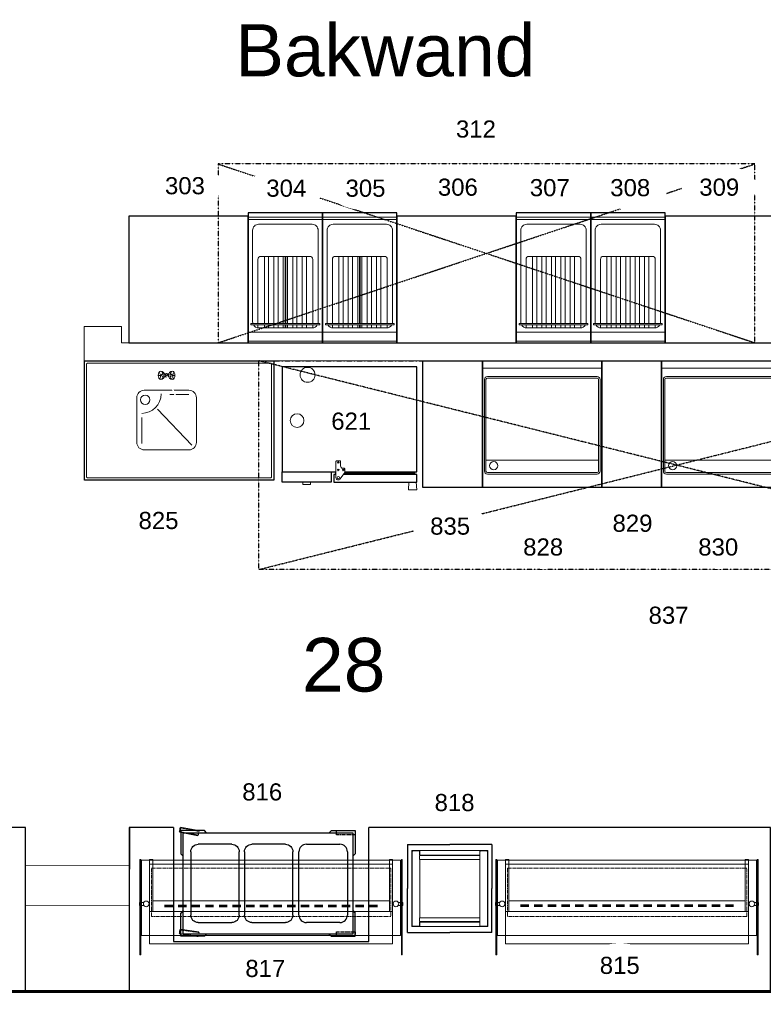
# Model space of a CAD drawing. Header units: millimetres. Extents: x 251300 to 581040, y -9130 to 111283.
# Tile 20 of 57: x 271870 to 276857, y 31877 to 38483. Entities that reach past the tile are written whole.
import ezdxf
from ezdxf.enums import TextEntityAlignment as Align

# ---------------------------------------------------------------- set-up
doc = ezdxf.new("R2010")
doc.units = ezdxf.units.MM
doc.set_wipeout_variables(frame=1)
for name, pattern in [('CONTINUA', [0]), ('DASHDOT', [1, 0.5, -0.25, 0, -0.25]), ('HIDDEN', [9.525, 6.35, -3.175])]:
    doc.linetypes.add(name, pattern=pattern)
for name, color, linetype in [('0002APP_1', 2, 'Continuous'), ('0002APP_2', 1, 'Continuous'), ('0002APP_5', 1, 'Continuous')]:
    doc.layers.add(name, color=color, linetype=linetype)
for name, color, linetype, lineweight in [('AFZUIGING', 98, 'DASHDOT', 25), ('APPARAAT1', 2, 'Continuous', 25), ('APPARAAT2', 1, 'Continuous', 20), ('APPARAAT3', 1, 'Continuous', 18), ('APPARAAT4', 30, 'HIDDEN', 18), ('APPARAAT5', 7, 'Continuous', 5), ('BB Brandscheiding 30  min.', 210, 'WBDBO_030', 60), ('elux3d-200-2d', 2, 'CONTINUA', 25), ('elux3d-204-2d', 1, 'CONTINUA', 20), ('POSITIENUMMER', 141, 'Continuous', 20), ('TEKST PS', 10, 'Continuous', 9), ('X-L22_C_binnenwand', 7, 'Continuous', 13), ('X-L76_C_vaste voorziening', 4, 'Continuous', 5), ('X-T22_C_ruimtelabel', 7, 'Continuous', 5)]:
    doc.layers.add(name, color=color, linetype=linetype, lineweight=lineweight)
doc.styles.add('DVD_Standaard_35', font='arial.ttf', dxfattribs={"height": 3.5})
doc.styles.add('PS', font='arial.ttf')
doc.styles.get("Standard").update_dxf_attribs({"font": 'arial.ttf'})
doc.linetypes.add('WBDBO_030', pattern='A,35,-7.5,["X",DVD_Standaard_35,S=1,R=0,X=-2,Y=-1.75],-7.5', length=50)

# ---------------------------------------------------------------- blocks, each defined once
blk = doc.blocks.new('warm 3-1 GN WP')
at = {"layer": 'APPARAAT1'}
for p, q in [((-152.8, -357.1), (-97.3, -357.1)), ((-152.8, -357.1), (-97.3, -357.1)), ((-152.8, -364.6), (-97.3, -364.6)), ((-152.8, -364.6), (-97.3, -364.6)), ((-61.3, -357.1), (-5.8, -357.1)), ((-61.3, -357.1), (-5.8, -357.1)), ((-61.3, -364.6), (-5.8, -364.6)), ((-61.3, -364.6), (-5.8, -364.6)), ((30.3, -357.1), (85.8, -357.1)), ((30.3, -357.1), (85.8, -357.1)), ((30.3, -364.6), (85.8, -364.6)), ((30.3, -364.6), (85.8, -364.6)), ((121.8, -357.1), (177.3, -357.1)), ((121.8, -357.1), (177.3, -357.1)), ((121.8, -364.6), (177.3, -364.6)), ((121.8, -364.6), (177.3, -364.6)), ((213.4, -357.1), (268.9, -357.1)), ((213.4, -357.1), (268.9, -357.1)), ((213.4, -364.6), (268.9, -364.6)), ((213.4, -364.6), (268.9, -364.6)), ((304.9, -357.1), (360.4, -357.1)), ((304.9, -357.1), (360.4, -357.1)), ((304.9, -364.6), (360.4, -364.6)), ((304.9, -364.6), (360.4, -364.6)), ((396.5, -357.1), (452, -357.1)), ((396.5, -357.1), (452, -357.1)), ((396.5, -364.6), (452, -364.6)), ((396.5, -364.6), (452, -364.6)), ((488, -357.1), (543.5, -357.1)), ((488, -357.1), (543.5, -357.1)), ((488, -364.6), (543.5, -364.6)), ((488, -364.6), (543.5, -364.6)), ((579.6, -357.1), (635.1, -357.1)), ((579.6, -357.1), (635.1, -357.1)), ((579.6, -364.6), (635.1, -364.6)), ((579.6, -364.6), (635.1, -364.6)), ((671.1, -357.1), (726.6, -357.1)), ((671.1, -357.1), (726.6, -357.1)), ((671.1, -364.6), (726.6, -364.6)), ((671.1, -364.6), (726.6, -364.6)), ((762.6, -357.1), (818.2, -357.1)), ((762.6, -357.1), (818.2, -357.1)), ((762.6, -364.6), (818.2, -364.6)), ((762.6, -364.6), (818.2, -364.6)), ((854.2, -357.1), (909.7, -357.1)), ((854.2, -364.6), (909.7, -364.6)), ((945.7, -357.1), (1001.3, -357.1)), ((945.7, -357.1), (1001.3, -357.1)), ((945.7, -364.6), (1001.3, -364.6)), ((945.7, -364.6), (1001.3, -364.6)), ((1037.3, -357.1), (1092.8, -357.1)), ((1037.3, -357.1), (1092.8, -357.1)), ((1037.3, -364.6), (1092.8, -364.6)), ((1037.3, -364.6), (1092.8, -364.6)), ((1128.8, -357.1), (1184.4, -357.1)), ((1128.8, -357.1), (1184.4, -357.1)), ((1128.8, -364.6), (1184.4, -364.6)), ((1128.8, -364.6), (1184.4, -364.6)), ((1220.4, -357.1), (1275.9, -357.1)), ((1220.4, -364.6), (1275.9, -364.6))]:
    blk.add_line(p, q, dxfattribs=at)
at = {"layer": 'APPARAAT2'}
for p, q in [((-230.8, -327.5), (1355.8, -327.5)), ((-320.2, -357.5), (-320.2, -337.5)), ((-317.5, -337.5), (-320.2, -337.5)), ((-317.5, -357.5), (-320.2, -357.5)), ((-291.2, -337.5), (-311.5, -337.5)), ((-291.2, -357.5), (-311.5, -357.5)), ((1416.2, -337.5), (1436.5, -337.5)), ((1416.2, -357.5), (1436.5, -357.5)), ((1442.5, -337.5), (1445.2, -337.5)), ((1442.5, -357.5), (1445.2, -357.5)), ((1445.2, -357.5), (1445.2, -337.5)), ((-251.2, -397.5), (1355.8, -397.5))]:
    blk.add_line(p, q, dxfattribs=at)
for points in [[(-252.5, -50), (-230.8, -50), (-230.8, -397.5), (-252.5, -397.5)], [(1377.5, -50), (1355.8, -50), (1355.8, -397.5), (1377.5, -397.5)], [(-252.5, -80), (1377.5, -80), (1377.5, -615), (-252.5, -615)]]:
    blk.add_lwpolyline(points, close=True, dxfattribs=at)
for centre in [(-275, -347.5), (1400, -347.5)]:
    blk.add_circle(centre, 19, dxfattribs=at)
at = {"layer": 'APPARAAT3'}
for p, q in [((-305.7, -559.8), (-305.7, -55.2)), ((-305.7, -55.2), (1430.7, -55.2)), ((1430.7, -559.8), (1430.7, -55.2)), ((-305.7, -559.8), (1430.7, -559.8))]:
    blk.add_line(p, q, dxfattribs=at)
for points in [[(-317.5, -50), (-311.5, -50), (-311.5, -690), (-317.5, -690)], [(1442.5, -50), (1436.5, -50), (1436.5, -690), (1442.5, -690)]]:
    blk.add_lwpolyline(points, close=True, dxfattribs=at)
at = {"layer": 'APPARAAT4'}
blk.add_lwpolyline([(-240, -107.6), (1365, -107.6), (1365, -432.6), (-240, -432.6)], close=True, dxfattribs=at)
blk = doc.blocks.new('BMBAK')
at = {"layer": '0002APP_5'}
for p, q in [((-9634.9, -7822.5), (-9634.9, -7397.5)), ((-9584.9, -7347.5), (-9359.9, -7347.5)), ((-9309.9, -7397.5), (-9309.9, -7822.5)), ((-9359.9, -7872.5), (-9584.9, -7872.5))]:
    blk.add_line(p, q, dxfattribs=at)
for centre, start, end in [((-9584.9, -7397.5), 90, 180), ((-9359.9, -7397.5), 0, 90), ((-9584.9, -7822.5), 180, 270), ((-9359.9, -7822.5), 270, 0)]:
    blk.add_arc(centre, 50, start, end, dxfattribs=at)
blk = doc.blocks.new('bmwagen')
at = {"layer": '0002APP_1'}
for p, q in [((95.7, 811.7), (95.7, 655.6)), ((254.4, 811.7), (95.7, 811.7)), ((269.4, 796.7), (254.4, 811.7)), ((1091.7, 796.7), (1106.7, 811.7)), ((1106.7, 811.7), (1265.4, 811.7)), ((1265.4, 811.7), (1265.4, 655.6)), ((112, 639.3), (95.7, 655.6)), ((1249.2, 639.3), (1265.4, 655.6)), ((112, 274.2), (95.7, 257.9)), ((1249.2, 274.2), (1265.4, 257.9)), ((95.7, 101.7), (95.7, 257.9)), ((1265.4, 101.7), (1265.4, 257.9)), ((254.4, 101.7), (95.7, 101.7)), ((269.4, 116.7), (254.4, 101.7)), ((1091.7, 116.7), (1106.7, 101.7)), ((1106.7, 101.7), (1265.4, 101.7))]:
    blk.add_line(p, q, dxfattribs=at)
blk.add_lwpolyline([(112, 116.7), (112, 796.7), (1249.2, 796.7), (1249.2, 116.7)], close=True, dxfattribs=at)
at = {"layer": '0002APP_2', "linetype": 'HIDDEN'}
for p, q in [((95.7, 781.7), (95.7, 811.7)), ((95.7, 811.7), (220.7, 811.7)), ((220.7, 811.7), (220.7, 781.7)), ((1145.3, 784.2), (1149.6, 813.9)), ((1149.6, 813.9), (1273.3, 796)), ((1273.3, 796), (1269, 766.3)), ((220.7, 781.7), (95.7, 781.7)), ((1269, 766.3), (1145.3, 784.2)), ((1144.8, 105), (1150.3, 134.5)), ((1150.3, 134.5), (1273.2, 111.5)), ((95.7, 131.7), (220.7, 131.7)), ((95.7, 101.7), (95.7, 131.7)), ((220.7, 101.7), (95.7, 101.7)), ((220.7, 131.7), (220.7, 101.7)), ((1267.7, 82), (1144.8, 105)), ((1273.2, 111.5), (1267.7, 82))]:
    blk.add_line(p, q, dxfattribs=at)
at = {"layer": '0002APP_2'}
for p, q in [((1269, 766.3), (1273.3, 796)), ((1145.3, 784.2), (1269, 766.3)), ((1273.2, 111.5), (1150.3, 134.5)), ((1144.8, 105), (1267.7, 82)), ((1267.7, 82), (1273.2, 111.5))]:
    blk.add_line(p, q, dxfattribs=at)
at = {"layer": '0002APP_1'}
blk.add_blockref('BMBAK', (9782.7, 8066.8), dxfattribs=at)
at = {"layer": '0002APP_1', "xscale": -1}
for p in [(-8796.7, 8066.8), (-8436.6, 8066.8)]:
    blk.add_blockref('BMBAK', p, dxfattribs=at)
blk = doc.blocks.new('Inbouw dienbladen FOR C-B 500x500')
at = {"layer": 'APPARAAT1'}
for p, q in [((0, 0), (0, -283)), ((0, 0), (295, 0)), ((590, 0), (295, 0)), ((590, 0), (590, -283)), ((0, -566), (0, -283)), ((590, -566), (590, -283)), ((0, -566), (295, -566)), ((590, -566), (295, -566))]:
    blk.add_line(p, q, dxfattribs=at)
at = {"layer": 'APPARAAT2'}
for p, q in [((40, -30), (40, -283)), ((40, -35.4), (40, -43.4)), ((42.5, -35.4), (40, -35.4)), ((42.5, -43.4), (40, -43.4)), ((42, -28), (295, -28)), ((42, -35.4), (42, -28)), ((42, -35.4), (42, -28)), ((42, -58), (42, -43.4)), ((42, -58), (42.5, -58)), ((42.5, -35.5), (42.5, -76)), ((47.5, -30.5), (295, -30.5)), ((70.4, -28), (70.4, -30.5)), ((70.4, -28), (78.4, -28)), ((78.4, -28), (78.4, -30.5)), ((548, -28), (295, -28)), ((542.5, -30.5), (295, -30.5)), ((511.6, -28), (511.6, -30.5)), ((519.6, -28), (511.6, -28)), ((519.6, -28), (519.6, -30.5)), ((547.5, -35.4), (550, -35.4)), ((547.5, -35.5), (547.5, -76)), ((547.5, -43.4), (550, -43.4)), ((548, -58), (547.5, -58)), ((548, -35.4), (548, -28)), ((548, -35.4), (548, -28)), ((548, -58), (548, -43.4)), ((550, -30), (550, -283)), ((550, -35.4), (550, -43.4)), ((40, -80.5), (45.3, -80.5)), ((40, -82.5), (64, -82.5)), ((47.5, -81), (69, -81)), ((69, -81), (69, -82)), ((69, -82), (74, -82)), ((70, -82), (70, -283)), ((74, -81), (74, -283)), ((74, -81), (99, -81)), ((99, -81), (99, -283)), ((99, -82), (295, -82)), ((491, -82), (295, -82)), ((491, -81), (491, -283)), ((516, -81), (491, -81)), ((516, -81), (516, -283)), ((521, -82), (516, -82)), ((520, -82), (520, -283)), ((521, -81), (521, -82)), ((542.5, -81), (521, -81)), ((550, -82.5), (526, -82.5)), ((550, -80.5), (544.7, -80.5)), ((40, -536), (40, -283)), ((70, -484), (70, -283)), ((74, -485), (74, -283)), ((99, -485), (99, -283)), ((491, -485), (491, -283)), ((516, -485), (516, -283)), ((520, -484), (520, -283)), ((550, -536), (550, -283)), ((40, -483.5), (64, -483.5)), ((40, -485.5), (45.3, -485.5)), ((42.5, -522.6), (40, -522.6)), ((40, -530.6), (40, -522.6)), ((42, -508), (42.5, -508)), ((42, -508), (42, -522.6)), ((42.5, -530.5), (42.5, -490)), ((47.5, -485), (69, -485)), ((69, -485), (69, -484)), ((69, -484), (74, -484)), ((74, -485), (99, -485)), ((99, -484), (295, -484)), ((491, -484), (295, -484)), ((516, -485), (491, -485)), ((521, -484), (516, -484)), ((521, -485), (521, -484)), ((542.5, -485), (521, -485)), ((550, -483.5), (526, -483.5)), ((550, -485.5), (544.7, -485.5)), ((547.5, -530.5), (547.5, -490)), ((548, -508), (547.5, -508)), ((547.5, -522.6), (550, -522.6)), ((548, -508), (548, -522.6)), ((550, -530.6), (550, -522.6)), ((42.5, -530.6), (40, -530.6)), ((42, -530.6), (42, -538)), ((42, -530.6), (42, -538)), ((42, -538), (295, -538)), ((47.5, -535.5), (295, -535.5)), ((70.4, -538), (70.4, -535.5)), ((70.4, -538), (78.4, -538)), ((78.4, -538), (78.4, -535.5)), ((542.5, -535.5), (295, -535.5)), ((548, -538), (295, -538)), ((511.6, -538), (511.6, -535.5)), ((519.6, -538), (511.6, -538)), ((519.6, -538), (519.6, -535.5)), ((547.5, -530.6), (550, -530.6)), ((548, -530.6), (548, -538)), ((548, -530.6), (548, -538))]:
    blk.add_line(p, q, dxfattribs=at)
for centre, radius, start, end in [((42, -30), 2, 90, 180), ((47.5, -35.5), 5, 90, 180), ((542.5, -35.5), 5, 0, 90), ((548, -30), 2, 0, 90), ((47.5, -76), 5, 180, 270), ((64, -78.5), 4, 270, 321.31724), ((526, -78.5), 4, 218.68276, 270), ((542.5, -76), 5, 270, 0), ((47.5, -490), 5, 90, 180), ((64, -487.5), 4, 38.68276, 90), ((526, -487.5), 4, 90, 141.31724), ((542.5, -490), 5, 0, 90), ((42, -536), 2, 180, 270), ((47.5, -530.5), 5, 180, 270), ((542.5, -530.5), 5, 270, 0), ((548, -536), 2, 270, 0)]:
    blk.add_arc(centre, radius, start, end, dxfattribs=at)
blk = doc.blocks.new('POSITIENUMMER')
at = {"layer": 'POSITIENUMMER', "style": 'PS', "flags": 1}
for tag, p in [('MERK-TYPE', (-1.22, -6.81)), ('AFMETINGEN', (-1.22, -10.86)), ('OMSCHRIJVING', (-1.22, -14.79)), ('OPMERKINGEN', (-1.22, -18.98))]:
    blk.add_attdef(tag, p, '', height=2.8, dxfattribs=at)
blk.add_wipeout([(-5.03, 0), (-5.03, 0.11), (-5.02, 0.2), (-5, 0.34), (-4.97, 0.48), (-4.93, 0.6), (-4.86, 0.76), (-4.78, 0.92), (-4.69, 1.07), (-4.6, 1.2), (-4.54, 1.27), (-4.48, 1.34), (-4.43, 1.4), (-4.35, 1.49), (-4.26, 1.57), (-4.18, 1.64), (-4.07, 1.73), (-3.91, 1.86), (-3.77, 1.95), (-3.62, 2.05), (-3.49, 2.12), (-3.31, 2.22), (-3.18, 2.29), (-3.02, 2.36), (-2.86, 2.43), (-2.72, 2.48), (-2.53, 2.55), (-2.36, 2.61), (-2.17, 2.66), (-2, 2.71), (-1.73, 2.77), (-1.53, 2.81), (-1.37, 2.84), (-1.13, 2.88), (-0.93, 2.9), (-0.73, 2.92), (-0.52, 2.93), (-0.28, 2.95), (-0.09, 2.95), (0.17, 2.95), (0.35, 2.94), (0.58, 2.93), (0.78, 2.91), (1, 2.89), (1.15, 2.87), (1.32, 2.85), (1.47, 2.82), (1.68, 2.78), (1.88, 2.74), (2.01, 2.7), (2.16, 2.67), (2.37, 2.6), (2.54, 2.55), (2.65, 2.51), (2.78, 2.46), (2.91, 2.41), (3.05, 2.34), (3.21, 2.27), (3.32, 2.22), (3.46, 2.14), (3.61, 2.06), (3.73, 1.98), (3.85, 1.9), (4, 1.79), (4.11, 1.7), (4.21, 1.62), (4.33, 1.5), (4.43, 1.4), (4.53, 1.29), (4.62, 1.17), (4.69, 1.06), (4.77, 0.94), (4.83, 0.83), (4.89, 0.7), (4.93, 0.6), (4.97, 0.47), (4.99, 0.38), (5.02, 0.23), (5.03, 0.13), (5.03, 0.07), (5.03, 0.04), (5.03, -0.07), (5.02, -0.18), (5.02, -0.17), (5.01, -0.3), (4.96, -0.48), (4.92, -0.62), (4.88, -0.73), (4.79, -0.9), (4.74, -0.99), (4.69, -1.08), (4.62, -1.17), (4.52, -1.29), (4.44, -1.39), (4.37, -1.46), (4.28, -1.55), (4.2, -1.63), (4.05, -1.75), (3.95, -1.83), (3.83, -1.91), (3.65, -2.03), (3.52, -2.11), (3.37, -2.19), (3.23, -2.26), (3.12, -2.32), (2.93, -2.4), (2.81, -2.45), (2.67, -2.5), (2.5, -2.56), (2.26, -2.63), (2.12, -2.68), (1.9, -2.73), (1.71, -2.78), (1.55, -2.81), (1.41, -2.83), (1.28, -2.85), (1.11, -2.88), (0.84, -2.91), (0.68, -2.92), (0.46, -2.94), (0.29, -2.95), (0.1, -2.95), (-0.12, -2.95), (-0.33, -2.94), (-0.56, -2.93), (-0.83, -2.91), (-1.09, -2.88), (-1.3, -2.85), (-1.58, -2.8), (-1.83, -2.75), (-2.05, -2.69), (-2.13, -2.67), (-2.15, -2.67), (-2.41, -2.59), (-2.61, -2.52), (-2.79, -2.45), (-2.94, -2.39), (-3.08, -2.33), (-3.25, -2.25), (-3.37, -2.19), (-3.5, -2.12), (-3.64, -2.04), (-3.76, -1.96), (-3.89, -1.87), (-3.97, -1.81), (-4.08, -1.73), (-4.15, -1.67), (-4.32, -1.51), (-4.48, -1.35), (-4.55, -1.26), (-4.64, -1.14), (-4.73, -1), (-4.79, -0.9), (-4.86, -0.77), (-4.91, -0.65), (-4.94, -0.55), (-4.97, -0.44), (-5.01, -0.28), (-5.02, -0.19), (-5.03, -0.07)]).dxf.layer = 'POSITIENUMMER'
at = {"layer": 'POSITIENUMMER'}
blk.add_attdef('POS', text='', height=2.3, dxfattribs=at).set_placement((0, 0), align=Align.MIDDLE)
blk = doc.blocks.new('Bakplaat 800')
at = {"layer": 'APPARAAT1'}
for p, q in [((-850, 0), (0, 0)), ((-850, -800), (-850, 0)), ((0, 0), (0, -800)), ((0, -800), (-850, -800))]:
    blk.add_line(p, q, dxfattribs=at)
at = {"layer": 'APPARAAT2'}
for p, q in [((-50, 0), (-50, -800)), ((-760, -767.5), (-760, -32.5)), ((-750, -767.5), (-750, -32.5)), ((-125.4, -12.5), (-740, -12.5)), ((-125.4, -22.5), (-740, -22.5)), ((-665.8, -22.5), (-665.8, -777.5)), ((-115.4, -32.5), (-115.4, -767.5)), ((-105.4, -32.5), (-105.4, -767.5)), ((-125.4, -777.5), (-740, -777.5)), ((-125.4, -787.5), (-740, -787.5))]:
    blk.add_line(p, q, dxfattribs=at)
blk.add_circle((-703.9, -74.9), 27.5, dxfattribs=at)
for centre, radius, start, end in [((-740, -32.5), 20, 90, 180), ((-740, -32.5), 10, 90, 180), ((-125.4, -32.5), 20, 0, 90), ((-125.4, -32.5), 10, 0, 90), ((-740, -767.5), 20, 180, 270), ((-740, -767.5), 10, 180, 270), ((-125.4, -767.5), 20, 270, 0), ((-125.4, -767.5), 10, 270, 0)]:
    blk.add_arc(centre, radius, start, end, dxfattribs=at)
blk = doc.blocks.new('kraan')
at = {"layer": 'APPARAAT2'}
for p, q in [((-39.5, 0), (-49.5, 22.1)), ((-39.5, 0), (-44.9, -26.1)), ((-39.5, 0), (-25, 13.2)), ((-39.5, 0), (-23.8, -8.9)), ((-13.7, 10), (-6.4, 10)), ((-13, 8), (-8.8, 8)), ((-11.9, 0), (-11.9, 0)), ((13.7, 10), (6.4, 10)), ((13, 8), (8.8, 8)), ((11.9, 0), (11.9, 0)), ((39.5, 0), (23.8, -8.9)), ((39.5, 0), (25, 13.2)), ((39.5, 0), (49.5, 22.1)), ((39.5, 0), (44.9, -26.1)), ((-39.5, 0), (-56.1, -1.8)), ((-13.7, -10), (-6.4, -10)), ((-13, -8), (-8.8, -8)), ((13, -8), (8.8, -8)), ((13.7, -10), (9.8, -10)), ((39.5, 0), (56.1, -1.8))]:
    blk.add_line(p, q, dxfattribs=at)
blk.add_circle((0.6, -1.5), 5.16, dxfattribs=at)
for centre, radius, start, end in [((-39.5, 0), 27.7, 270, 90), ((0, 0), 11.9, 90, 268.48876), ((0, 0), 11.9, 318.34492, 90), ((39.5, 0), 27.7, 90, 270)]:
    blk.add_arc(centre, radius, start, end, dxfattribs=at)
blk.add_ellipse((-39.5, 0), major_axis=(0, 27.7), ratio=0.599059, dxfattribs=at)
at = {"layer": 'APPARAAT2', "extrusion": (0, 0, -1)}
blk.add_ellipse((39.5, 0), major_axis=(0, 27.7), ratio=0.599059, dxfattribs=at)
blk.add_wipeout([(82, -202), (82.3, -202.5), (82.4, -202.7), (82.6, -203), (82.9, -203.3), (83.4, -203.8), (83.9, -204.2), (84.3, -204.4), (84.7, -204.6), (85.4, -204.8), (85.9, -204.9), (86.8, -205), (87.4, -204.9), (88, -204.8), (88.6, -204.6), (89.2, -204.3), (89.7, -203.9), (90.2, -203.5), (90.6, -203.1), (90.9, -202.6), (91.2, -201.9), (91.5, -201.2), (91.6, -200.6), (91.6, -199.6), (91.5, -198.9), (91.1, -197.9), (90.7, -196.9), (90.4, -196.1), (89.9, -195), (89.6, -194.3), (89.2, -193.3), (46.3, -94.4), (5.8, -0.8), (5.6, -0.4), (5.8, -1.4), (5.7, -1.9), (5.7, -2.3), (5.6, -2.9), (5.4, -3.4), (5.2, -3.7), (5.1, -4), (4.9, -4.3), (4.8, -4.5), (4.6, -4.8), (4.3, -5.1), (4.2, -5.2), (4, -5.4), (3.8, -5.5), (3.6, -5.7), (3.2, -5.9), (3, -6.1), (2.7, -6.2), (2.3, -6.4), (2, -6.5), (1.5, -6.6), (1.1, -6.6), (0.8, -6.7), (0.5, -6.7), (0.1, -6.6), (-0.3, -6.6), (-0.6, -6.5), (-1, -6.4), (-1.3, -6.3), (-1.7, -6.1), (-2.1, -5.9), (-2.3, -5.8), (-2.5, -5.7), (-2.7, -5.5), (-3, -5.2), (-3.2, -5), (-3.3, -4.9), (-3.4, -4.8), (-3.4, -4.8)]).dxf.layer = 'APPARAAT2'
blk = doc.blocks.new('*U165')
at = {"layer": 'APPARAAT2'}
blk.add_lwpolyline([(1481.3, -547.6), (1481.3, -247.6, -0.414214), (1531.3, -197.6), (1831.3, -197.6, -0.414214), (1881.3, -247.6), (1881.3, -547.6, -0.414214), (1831.3, -597.6), (1531.3, -597.6, -0.414214)], format="xyb", close=True, dxfattribs=at)
blk.add_circle((1537.7, -261.7), 31.6, dxfattribs=at)
blk.add_arc((1514, -222.1), 130.4, 270, 0, dxfattribs=at)
at = {"layer": 'APPARAAT5'}
for p, q in [((1703.5, -226.1), (1829.4, -226.1)), ((1621, -324.1), (1850.1, -566.3)), ((1514, -380.2), (1514, -555.5))]:
    blk.add_line(p, q, dxfattribs=at)
blk.add_lwpolyline([(1149.9, -785), (2380, -785), (1149.9, -785), (2380, -785), (1149.9, -785), (1144.9, -780), (1149.9, -785), (2380, -785), (2385, -780), (2380, -785), (2385, -780), (2385, -350), (2385, -20), (2380, -15), (1149.9, -15), (1144.9, -20), (1144.9, -780)], close=True, dxfattribs=at)
blk.add_blockref('kraan', (1681.3, -97.6))
at = {"layer": 'APPARAAT1'}
blk.add_lwpolyline([(1129.9, -800), (1129.9, 0), (2400, 0), (2400, -800)], close=True, dxfattribs=at)
blk = doc.blocks.new('*U163')
at = {"layer": 'APPARAAT1'}
blk.add_lwpolyline([(0, -850), (0, 0), (400, 0), (400, -850)], close=True, dxfattribs=at)
blk = doc.blocks.new('*U160')
at = {"layer": 'APPARAAT1'}
blk.add_lwpolyline([(0, -850), (0, 0), (400, 0), (400, -850)], close=True, dxfattribs=at)
blk = doc.blocks.new('Pitco 18SE')
at = {"layer": 'APPARAAT2'}
for points in [[(108.6, -119.9), (108.6, -100), (137, -100), (137, -119.9)], [(137, -129.9), (137, -580), (108.6, -580), (108.6, -129.9)], [(172, -119.9), (172, -100), (200.3, -100), (200.3, -119.9)], [(200.3, -129.9), (200.3, -580), (172, -580), (172, -129.9)], [(263.7, -119.9), (263.7, -100), (235.3, -100), (235.3, -119.9)], [(235.3, -129.9), (235.3, -580), (263.7, -580), (263.7, -129.9)], [(327, -119.9), (327, -100), (298.7, -100), (298.7, -119.9)], [(298.7, -129.9), (298.7, -580), (327, -580), (327, -129.9)], [(390.4, -119.9), (390.4, -100), (362, -100), (362, -119.9)], [(362, -129.9), (362, -580), (390.4, -580), (390.4, -129.9)]]:
    blk.add_lwpolyline(points, dxfattribs=at)
at = {"layer": 'elux3d-200-2d'}
blk.add_lwpolyline([(0, -873), (499, -873), (499, 0), (0, 0), (0, -872.4)], dxfattribs=at)
at = {"layer": 'elux3d-204-2d'}
for p, q in [((0, -11), (499, -11)), ((0, -71), (499, -71)), ((18.5, -129.9), (18.5, -119.9)), ((480.5, -119.9), (18.5, -119.9)), ((18.5, -129.9), (480.5, -129.9)), ((65.5, -100.3), (65.5, -119.9)), ((65.5, -129.9), (65.5, -560.1)), ((433.5, -100.3), (433.5, -119.9)), ((433.5, -129.9), (433.5, -560.1)), ((480.5, -129.9), (480.5, -119.9)), ((85.6, -580), (413.4, -580)), ((0, -828), (499, -828)), ((0, -843), (499, -843))]:
    blk.add_line(p, q, dxfattribs=at)
for points in [[(31.3, -129.9, 0.064042), (30, -140), (30, -754.9, 0.414214), (70, -794.9), (429, -794.9, 0.414214), (469, -754.9), (469, -140, 0.064042), (467.7, -129.9)], [(463.5, -119.9, 0.266987), (429, -100), (70, -100, 0.266987), (35.5, -119.9, 0.266987)]]:
    blk.add_lwpolyline(points, format="xyb", dxfattribs=at)
for centre, start, end in [((85.5, -560), 179.73628, 270.26372), ((413.5, -560), 269.73628, 0.26372)]:
    blk.add_arc(centre, 20, start, end, dxfattribs=at)
blk = doc.blocks.new('Pitco 18SE split')
at = {"layer": 'APPARAAT1'}
for p, q in [((248.5, -119.9), (248.5, -100)), ((248.5, -580), (248.5, -129.9)), ((249.5, -119.9), (249.5, -100)), ((249.5, -580), (249.5, -129.9)), ((250.5, -119.9), (250.5, -100)), ((250.5, -580), (250.5, -129.9))]:
    blk.add_line(p, q, dxfattribs=at)
at = {"layer": 'APPARAAT2'}
for points in [[(108.6, -119.9), (108.6, -100), (137, -100), (137, -119.9)], [(137, -129.9), (137, -580), (108.6, -580), (108.6, -129.9)], [(172, -119.9), (172, -100), (200.3, -100), (200.3, -119.9)], [(200.3, -129.9), (200.3, -580), (172, -580), (172, -129.9)], [(263.7, -119.9), (263.7, -100), (235.3, -100), (235.3, -119.9)], [(235.3, -129.9), (235.3, -580), (263.7, -580), (263.7, -129.9)], [(327, -119.9), (327, -100), (298.7, -100), (298.7, -119.9)], [(298.7, -129.9), (298.7, -580), (327, -580), (327, -129.9)], [(390.4, -119.9), (390.4, -100), (362, -100), (362, -119.9)], [(362, -129.9), (362, -580), (390.4, -580), (390.4, -129.9)]]:
    blk.add_lwpolyline(points, dxfattribs=at)
at = {"layer": 'elux3d-200-2d'}
blk.add_lwpolyline([(0, -873), (499, -873), (499, 0), (0, 0), (0, -872.4)], dxfattribs=at)
at = {"layer": 'elux3d-204-2d'}
for p, q in [((0, -11), (499, -11)), ((0, -71), (499, -71)), ((18.5, -129.9), (18.5, -119.9)), ((480.5, -119.9), (18.5, -119.9)), ((18.5, -129.9), (480.5, -129.9)), ((65.5, -100.3), (65.5, -119.9)), ((65.5, -129.9), (65.5, -560.1)), ((433.5, -100.3), (433.5, -119.9)), ((433.5, -129.9), (433.5, -560.1)), ((480.5, -129.9), (480.5, -119.9)), ((85.6, -580), (413.4, -580)), ((0, -828), (499, -828)), ((0, -843), (499, -843))]:
    blk.add_line(p, q, dxfattribs=at)
for points in [[(31.3, -129.9, 0.064042), (30, -140), (30, -754.9, 0.414214), (70, -794.9), (429, -794.9, 0.414214), (469, -754.9), (469, -140, 0.064042), (467.7, -129.9)], [(463.5, -119.9, 0.266987), (429, -100), (70, -100, 0.266987), (35.5, -119.9, 0.266987)]]:
    blk.add_lwpolyline(points, format="xyb", dxfattribs=at)
for centre, start, end in [((85.5, -560), 179.73628, 270.26372), ((413.5, -560), 269.73628, 0.26372)]:
    blk.add_arc(centre, 20, start, end, dxfattribs=at)

msp = doc.modelspace()

# ---------------------------------------------------------------- linework, layer by layer
at = {"layer": 'AFZUIGING'}
for p, q in [((273199.9, 37514.8), (276799.9, 36314.8)), ((273199.9, 36314.8), (276799.9, 37514.8))]:
    msp.add_line(p, q, dxfattribs=at)
msp.add_lwpolyline([(273199.9, 36314.8), (276799.9, 36314.8), (276799.9, 37514.8), (273199.9, 37514.8)], close=True, dxfattribs=at)
at = {"layer": 'APPARAAT1'}
for points in [[(273401.9, 37164.8), (272601.9, 37164.8), (272601.9, 36314.8), (273401.9, 36314.8)], [(275199.9, 37164.8), (274399.9, 37164.8), (274399.9, 36314.8), (275199.9, 36314.8)], [(276997.9, 37164.8), (276197.9, 37164.8), (276197.9, 36314.8), (276997.9, 36314.8)], [(273959, 35379.3), (273630, 35379.3), (273630, 35450.3), (273959, 35450.3)]]:
    msp.add_lwpolyline(points, close=True, dxfattribs=at)
for points in [[(274050.3, 35450.3), (274532, 35450.3), (274532, 36152.6), (273630, 36152.6), (273630, 35450.3), (273990.6, 35450.3)], [(273990.6, 35432.3), (273977, 35432.3), (273977, 35379.3), (274532, 35379.3), (274532, 35432.3), (274041.5, 35432.3)], [(267905, 33063.8), (267608.9, 33063.8), (267608.9, 31963.8), (271908.9, 31963.8), (271908.9, 33063.8), (269215.7, 33063.8)], [(272900, 33063.8), (272603.9, 33063.8), (272603.9, 31963.8), (276903.9, 31963.8), (276903.9, 33063.8), (274210.7, 33063.8)], [(272900, 33063.8), (272900, 32298.8), (274210.7, 32298.8), (274210.7, 33063.8)]]:
    msp.add_lwpolyline(points, dxfattribs=at)
at = {"layer": 'APPARAAT2'}
for points in [[(274021.4, 35488.5), (274021.4, 35517.9, 0.414214), (274016.4, 35522.9), (273995.6, 35522.9, 0.414214), (273990.6, 35517.9), (273990.6, 35410.1)], [(274036.4, 35473.5), (274045.3, 35473.5, -0.414214), (274050.3, 35468.5), (274050.3, 35444.3), (274018.9, 35401.6)]]:
    msp.add_lwpolyline(points, format="xyb", dxfattribs=at)
for points in [[(273769.5, 35364.3), (273819.5, 35364.3), (273819.5, 35379.3), (273769.5, 35379.3)], [(274532, 35329.3), (274477, 35329.3), (274480, 35379.3), (274529, 35379.3)]]:
    msp.add_lwpolyline(points, close=True, dxfattribs=at)
for centre, radius in [((273800, 36099.9), 50), ((273730, 35792.6), 46), ((274006, 35512.1), 5), ((274006, 35410.1), 7.5), ((274006, 35461.7), 5), ((274039.6, 35461.7), 5)]:
    msp.add_circle(centre, radius, dxfattribs=at)
for centre, radius, end in [((274036.4, 35488.5), 15, 270), ((274006, 35410.1), 15.4, 326.64505)]:
    msp.add_arc(centre, radius, 180, end, dxfattribs=at)
at = {"layer": 'APPARAAT3'}
for p, q in [((273986.4, 35432.3), (273986.4, 35450.3)), ((273990, 35447.3), (273986.4, 35447.3)), ((273990, 35444.3), (273986.4, 35444.3)), ((273990, 35441.3), (273986.4, 35441.3)), ((273990, 35438.3), (273986.4, 35438.3)), ((273990, 35435.3), (273986.4, 35435.3)), ((274522, 35435.3), (274043.7, 35435.3)), ((274522, 35438.3), (274045.9, 35438.3)), ((274522, 35441.3), (274048.1, 35441.3)), ((274522, 35447.3), (274050.3, 35447.3)), ((274522, 35444.3), (274050.3, 35444.3)), ((274492.2, 35432.3), (274492.2, 35450.3))]:
    msp.add_line(p, q, dxfattribs=at)
at = {"layer": 'X-L22_C_binnenwand'}
for p, q in [((272301.9, 36194.2), (272301.9, 36423.8)), ((272301.9, 36423.8), (272551.9, 36423.8)), ((272551.9, 36423.8), (272551.9, 36314.8)), ((272551.9, 36314.8), (277051.9, 36314.8)), ((277301.9, 36193.5), (272301.9, 36194.2)), ((277301.9, 36193.5), (272301.9, 36194.2)), ((277301.9, 36193.5), (272301.9, 36194.2)), ((277301.9, 36193.5), (272301.9, 36194.2)), ((271908.9, 32807.6), (272603.9, 32806)), ((272603.9, 32540.1), (271908.9, 32541.3))]:
    msp.add_line(p, q, dxfattribs=at)
at = {"layer": 'X-L76_C_vaste voorziening'}
msp.add_line((272608.9, 32783.8), (272608.9, 33063.8), dxfattribs=at)

# ---------------------------------------------------------------- block references
at = {"xscale": 50, "yscale": 50, "zscale": 50}
for p, values in [((274929.3, 37749.1), {'POS': '312'}), ((272800.7, 35122.9), {'POS': '825'}), ((276221.4, 34487.2), {'POS': '837'}), ((273496.1, 33302), {'POS': '816'})]:
    msp.add_blockref('POSITIENUMMER', p, dxfattribs=at).add_auto_attribs(values)
for name, p, rotation in [('Bakplaat 800', (274973.9, 36194.1), 90.00000000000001), ('Bakplaat 800', (276173.9, 36194.1), 90.00000000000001), ('Inbouw dienbladen FOR C-B 500x500', (274470.9, 32358.1), 90)]:
    msp.add_blockref(name, p, dxfattribs=dict(rotation=rotation))
msp.add_blockref('warm 3-1 GN WP', (272992.9, 32898.1))
at = {"xscale": -1}
msp.add_blockref('warm 3-1 GN WP', (276505, 32898.1), dxfattribs=at)
at = {"layer": 'AFZUIGING', "rotation": 180}
msp.add_blockref('bmwagen', (274215.1, 33144.8), dxfattribs=at)
at = {"layer": 'APPARAAT1', "rotation": 180}
for name, p in [('Pitco 18SE split', (273900.9, 36314.8)), ('Pitco 18SE split', (274399.9, 36314.8)), ('Pitco 18SE', (275698.9, 36314.8)), ('Pitco 18SE', (276197.9, 36314.8))]:
    msp.add_blockref(name, p, dxfattribs=at)

# ---------------------------------------------------------------- texts
at = {"layer": 'TEKST PS', "insert": (273315.8, 38452.5), "char_height": 350, "width": 2546.168, "attachment_point": 1, "style": 'PS'}
msp.add_mtext('Bakwand ', dxfattribs=at)
at = {"layer": 'X-T22_C_ruimtelabel'}
msp.add_text('28', height=360, dxfattribs=at).set_placement((274042.8, 34155), align=Align.MIDDLE_CENTER)

# ---------------------------------------------------------------- next in the draw order: block references
at = {"xscale": 50, "yscale": 50, "zscale": 50}
for p, values in [((272977.7, 37368.8), {'POS': '303'}), ((273657.3, 37352.2), {'POS': '304'}), ((274808.1, 37359.1), {'POS': '306'}), ((275424.7, 37355.8), {'POS': '307'}), ((275964.1, 37355.8), {'POS': '308'}), ((276561.2, 37359.1), {'POS': '309'}), ((274093, 35789.4), {'POS': '621'}), ((274786.1, 33230.5), {'POS': '818'}), ((273516.8, 32117.6), {'POS': '817'}), ((275893.8, 32138.2), {'POS': '815'})]:
    msp.add_blockref('POSITIENUMMER', p, dxfattribs=at).add_auto_attribs(values)
at = {"layer": 'APPARAAT1', "rotation": 0.008489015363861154}
msp.add_blockref('*U165', (271173.5, 36193.9), dxfattribs=at)
at = {"layer": 'APPARAAT2'}
msp.add_blockref('*U163', (274573.9, 36193.8), dxfattribs=at)

# ---------------------------------------------------------------- next in the draw order: linework, layer by layer
at = {"layer": 'AFZUIGING'}
for p, q in [((273473.9, 34794.1), (279073.9, 36194.1)), ((279073.9, 34794.1), (273473.9, 36194.1))]:
    msp.add_line(p, q, dxfattribs=at)
msp.add_lwpolyline([(273473.9, 36194.1), (279073.9, 36194.1), (279073.9, 34794.1), (273473.9, 34794.1)], close=True, dxfattribs=at)
at = {"layer": 'BB Brandscheiding 30  min.', "ltscale": 0.5}
msp.add_lwpolyline([(297365.1, 33554), (296594.9, 32783.8), (296594.9, 32648.8), (281908.9, 32648.8), (281908.9, 31963.8), (267608.9, 31963.8), (267608.9, 32648.8), (264935.7, 32648.8), (264935.7, 28146.6), (251714.9, 28146.6), (251414.9, 28449.4)], dxfattribs=at)

# ---------------------------------------------------------------- next in the draw order: block references
at = {"xscale": 50, "yscale": 50, "zscale": 50}
msp.add_blockref('POSITIENUMMER', (274188.7, 37352.2), dxfattribs=at).add_auto_attribs({'POS': '305'})

# ---------------------------------------------------------------- next in the draw order: block references
for p, values in [((274756.2, 35085.1), {'POS': '835'}), ((275979.4, 35104.4), {'POS': '829'}), ((275380.1, 34945.2), {'POS': '828'}), ((276554.4, 34945.2), {'POS': '830'})]:
    msp.add_blockref('POSITIENUMMER', p, dxfattribs=at).add_auto_attribs(values)
at = {"layer": 'APPARAAT2'}
msp.add_blockref('*U160', (275773.9, 36193.8), dxfattribs=at)

doc.saveas('drawing.dxf')
